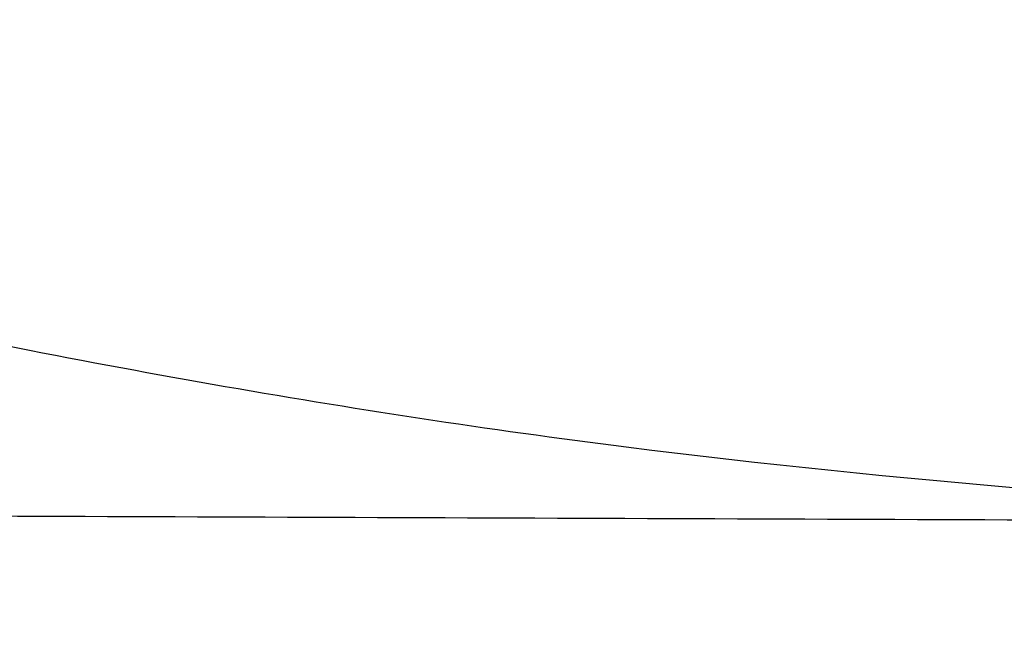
# Model space of a CAD drawing. Header units: millimetres. Extents: x -3693 to -2992, y -836 to -147.
# Tile 118 of 256: x -3595.072 to -3593.919, y -761.61 to -760.881. Entities that reach past the tile are written whole.
import ezdxf

# ---------------------------------------------------------------- set-up
doc = ezdxf.new("R2010")
doc.units = ezdxf.units.MM
doc.layers.add('Calque 06', color=7, linetype='Continuous', true_color=0x000000)

msp = doc.modelspace()

# ---------------------------------------------------------------- linework, layer by layer
at = {"layer": 'Calque 06'}
for points, weights in [([(-3604.2737, -751.2136, 1266.8889), (-3603.7606, -760.9544, 1263.1737), (-3593.4089, -761.4673, 1264.4118)], [1, 0.725392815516, 1]), ([(-3604.7985, -752.4371, 1270.8426), (-3604.4638, -762.7191, 1268.1944), (-3593.9204, -763.0796, 1269.4407)], [1, 0.71932900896, 1]), ([(-3605.0856, -752.9673, 1273.1525), (-3604.822, -763.4337, 1270.9664), (-3594.2013, -763.7294, 1272.1944)], [1, 0.716959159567, 1]), ([(-3605.3865, -753.4367, 1275.6866), (-3605.1832, -764.0445, 1273.9147), (-3594.4964, -764.2841, 1275.115)], [1, 0.71496924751, 1]), ([(-3605.5412, -753.6468, 1277.0337), (-3605.3642, -764.3119, 1275.4507), (-3594.6482, -764.5267, 1276.6346)], [1, 0.714104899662, 1]), ([(-3605.6988, -753.8412, 1278.4385), (-3605.5459, -764.5558, 1277.0325), (-3594.8032, -764.748, 1278.1987)], [1, 0.713318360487, 1])]:
    msp.add_rational_spline(points, weights, degree=2, dxfattribs=at)
msp.add_open_spline([(-3577.6888, -761.5262, 1421.0486), (-3591.1761, -761.4766, 1421.0373), (-3604.6635, -761.427, 1421.026)], degree=2, dxfattribs=at)

doc.saveas('drawing.dxf')
